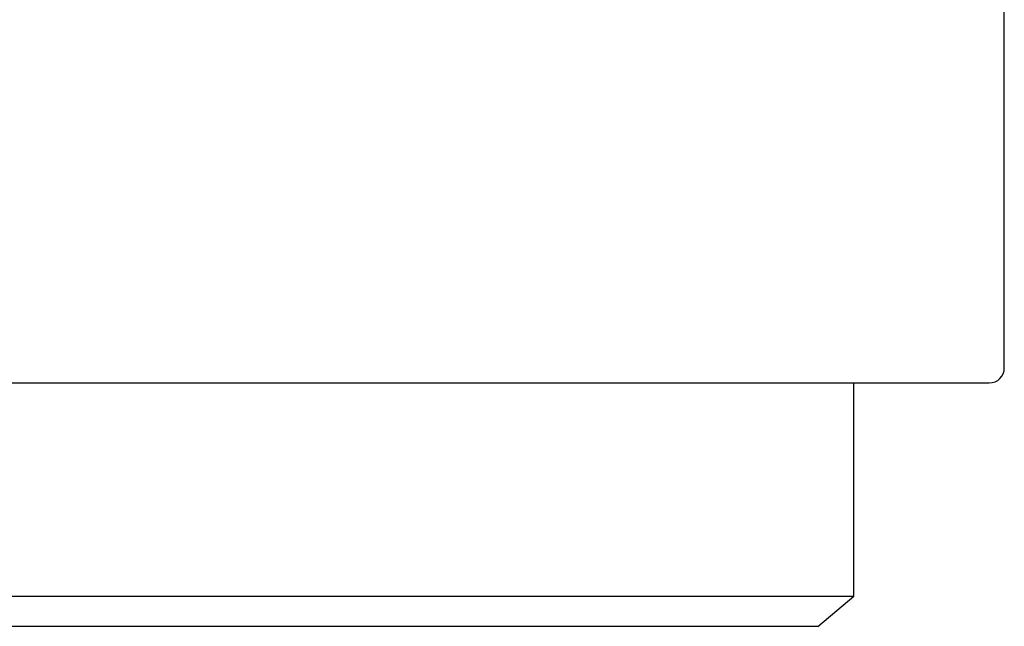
# Model space of a CAD drawing. Header units: millimetres. Extents: x 8 to 740, y 12 to 985.
# Tile 53 of 62: x 612 to 625, y 564 to 572. Entities that reach past the tile are written whole.
import ezdxf

# ---------------------------------------------------------------- set-up
doc = ezdxf.new("R2010")
doc.units = ezdxf.units.MM

msp = doc.modelspace()

# ---------------------------------------------------------------- linework, layer by layer
at = {"color": 7, "linetype": 'Continuous', "lineweight": 30}
for p, q in [((625.472, 567.677), (625.472, 572.477)), ((623.472, 564.643), (623.472, 567.477)), ((610.972, 564.643), (623.472, 564.643)), ((622.995, 564.243), (623.472, 564.643)), ((622.995, 564.243), (610.972, 564.243))]:
    msp.add_line(p, q, dxfattribs=at)
msp.add_arc((625.272, 567.677), 0.2, 270, 0, dxfattribs=at)
msp.add_open_spline([(610.972, 567.477), (611.109, 567.477), (611.383, 567.477), (611.793, 567.477), (612.201, 567.477), (612.58, 567.477), (612.929, 567.477), (613.248, 567.477), (613.572, 567.477), (613.889, 567.477), (614.199, 567.477), (614.496, 567.477), (614.79, 567.477), (615.083, 567.477), (615.374, 567.477), (615.663, 567.477), (615.951, 567.477), (616.27, 567.477), (616.619, 567.477), (616.995, 567.477), (617.367, 567.477), (617.733, 567.477), (618.094, 567.477), (618.449, 567.477), (618.82, 567.477), (619.206, 567.477), (619.603, 567.477), (619.99, 567.477), (620.366, 567.477), (620.731, 567.477), (621.069, 567.477), (621.379, 567.477), (621.664, 567.477), (621.939, 567.477), (622.204, 567.477), (622.46, 567.477), (622.706, 567.477), (622.939, 567.477), (623.159, 567.477), (623.366, 567.477), (623.563, 567.477), (623.72, 567.477), (623.842, 567.477), (623.933, 567.477), (624.021, 567.477), (624.106, 567.477), (624.189, 567.477), (624.296, 567.477), (624.424, 567.477), (624.566, 567.477), (624.694, 567.477), (624.802, 567.477), (624.892, 567.477), (624.966, 567.477), (625.032, 567.477), (625.096, 567.477), (625.156, 567.477), (625.208, 567.477), (625.245, 567.477), (625.268, 567.477), (625.271, 567.477), (625.272, 567.477)], degree=3, knots=[0, 0, 0, 0, 0.0182921, 0.0365523, 0.0547958, 0.0730376, 0.0873792, 0.1017365, 0.1161166, 0.1313355, 0.1449222, 0.1584948, 0.1720594, 0.1856224, 0.1991899, 0.2127681, 0.2263632, 0.2399814, 0.2583913, 0.2767647, 0.2951169, 0.3134633, 0.3318194, 0.3502004, 0.3686218, 0.3905548, 0.4124385, 0.4342988, 0.4561618, 0.4780535, 0.4999998, 0.5188034, 0.5375681, 0.5563101, 0.5750459, 0.5937918, 0.6125643, 0.6313796, 0.6494217, 0.6674285, 0.6854143, 0.7033938, 0.7128141, 0.7222387, 0.7316697, 0.7411091, 0.750559, 0.7600215, 0.7794136, 0.7987687, 0.8181046, 0.8374395, 0.8526424, 0.8678644, 0.8831142, 0.8975109, 0.9180097, 0.9384866, 0.9589631, 0.9794605, 1, 1, 1, 1], dxfattribs=at)

doc.saveas('drawing.dxf')
